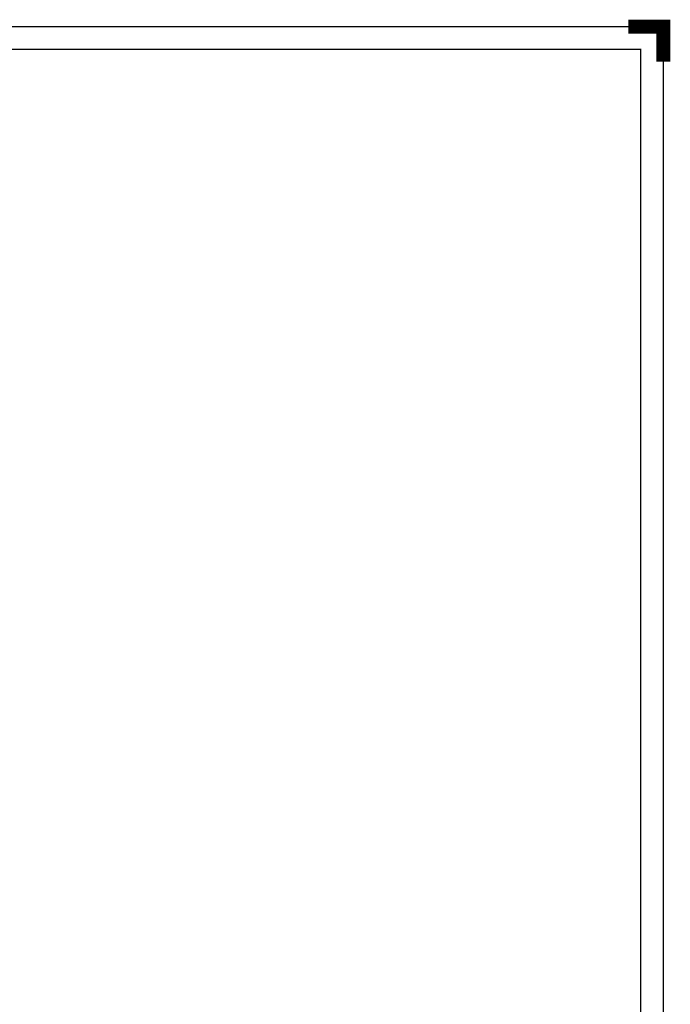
# Paper-space layout 'Layout1' of a CAD drawing. Extents: x -2 to 1033, y -36 to 596.
# Tile 56 of 56: x 657 to 843, y 315 to 596. Entities that reach past the tile are written whole.
import ezdxf
from ezdxf.enums import TextEntityAlignment as Align

# ---------------------------------------------------------------- set-up
doc = ezdxf.new("R2010")
doc.units = 0
doc.layers.get('DEFPOINTS').update_dxf_attribs({"color": 132, "linetype": 'CONTINUOUS'})
doc.layers.add('RAMECEK_HP', color=251, linetype='CONTINUOUS')
doc.styles.add('ROMANS', font='romans.shx', dxfattribs={"width": 0.8})

# ---------------------------------------------------------------- blocks, each defined once
blk = doc.blocks.new('*U6')
at = {"layer": 'RAMECEK_HP', "lineweight": 35, "const_width": 0.35}
for points in [[(0, 594), (0, 0), (841, 0), (841, 594)], [(6.5, 587.5), (6.5, 6.5), (834.5, 6.5), (834.5, 587.5)]]:
    blk.add_lwpolyline(points, close=True, dxfattribs=at)
at = {"layer": 'RAMECEK_HP', "lineweight": 40, "const_width": 4}
blk.add_lwpolyline([(841, 584), (841, 594), (831, 594)], dxfattribs=at)
at = {"layer": 'DEFPOINTS', "style": 'ROMANS', "width": 0.8}
blk.add_attdef('TISK', text='', height=10, dxfattribs=at).set_placement((841, -33), align=Align.RIGHT)

psp = doc.layouts.get("Layout1")

# ---------------------------------------------------------------- block references
at = {"layer": 'RAMECEK_HP'}
psp.add_blockref('*U6', (0, 0), dxfattribs=at)

doc.saveas('drawing.dxf')
